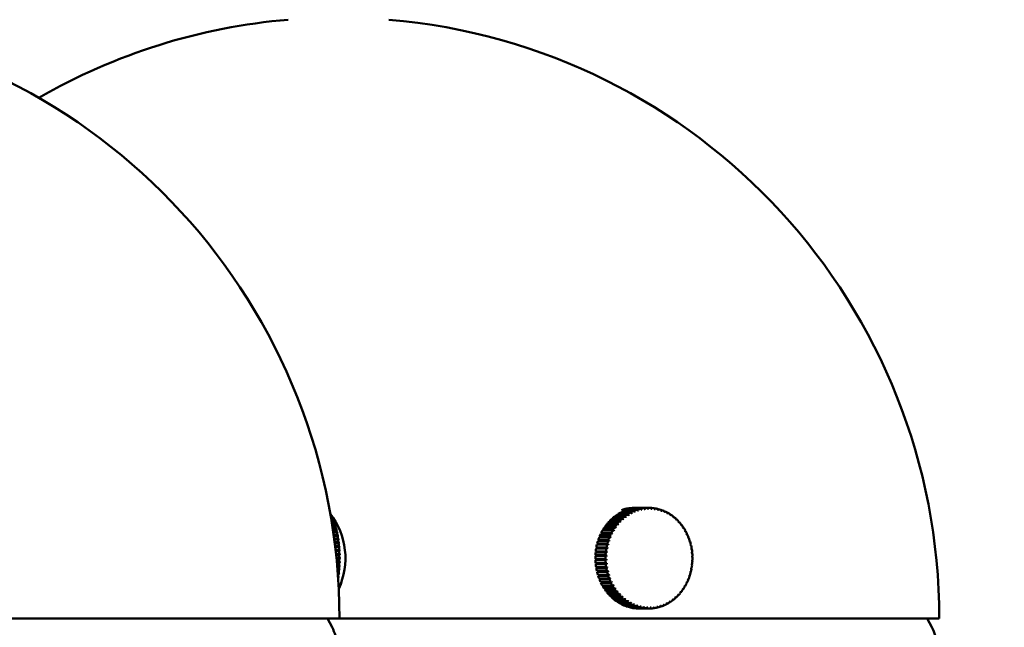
# Model space of a CAD drawing. Header units: millimetres. Extents: x 849 to 4035, y 828 to 3843.
# Tile 53 of 105: x 2502 to 2600, y 1695 to 1756. Entities that reach past the tile are written whole.
import ezdxf

# ---------------------------------------------------------------- set-up
doc = ezdxf.new("R2010")
doc.units = ezdxf.units.MM
doc.header["$LTSCALE"] = 15
doc.layers.add('Widoczne (ISO)', color=7, linetype='Continuous', lineweight=50)
doc.layers.add('Wymiar (ISO)', color=7, linetype='Continuous', lineweight=18)
doc.styles.add('Tekst notatki (ISO)', font='tahoma.ttf')
doc.dimstyles.new('Domyślne (ISO)', dxfattribs={"dimscale": 15, "dimtxt": 3, "dimasz": 3, "dimexe": 3.175, "dimexo": 0, "dimgap": 0.762, "dimtad": 1, "dimdec": 1, "dimlfac": 0.03937, "dimrnd": 1e-08, "dimzin": 0, "dimdsep": 46, "dimtxsty": 'Tekst notatki (ISO)', "dimblk": 'Filled-1', "dimcen": 0.09, "dimdle": 10, "dimse1": 1, "dimse2": 1, "dimclrd": 256, "dimclre": 256, "dimclrt": 256, "dimadec": 0, "dimazin": 0, "dimtfac": 0.666667, "dimtmove": 0, "dimatfit": 3, "dimfxl": 1, "dimtolj": 1, "dimlwd": 15, "dimlwe": 15, "dimarcsym": 0})

# ---------------------------------------------------------------- blocks, each defined once
blk = doc.blocks.new('Filled-1')
at = {"color": 0}
for p, q in [((0, 0), (-1, 0.25)), ((-1, 0.25), (-1, -0.25)), ((-1, 0), (0, 0)), ((-1, -0.25), (0, 0))]:
    blk.add_line(p, q, dxfattribs=at)
at = {"color": 0, "flags": 128}
blk.add_lwpolyline([(-1, -0.25), (0, 0), (-1, 0.25), (-1, -0.25)], dxfattribs=at)
at = {"color": 0}
blk.add_solid([(-1, -0.25), (0, 0), (-1, 0.25), (-1, -0.25)], dxfattribs=at)
blk = doc.blocks.new('*D6')
at = {"layer": 'Defpoints', "color": 0, "transparency": 16777216}
for p in [(2539.483, 1773.602), (2826.628, 1773.602), (2278.483, 1176.061)]:
    blk.add_point(p, dxfattribs=at)
at = {"layer": 'Wymiar (ISO)', "lineweight": 15, "transparency": 16777216}
blk.add_line((2826.628, 1221.061), (2826.628, 1728.602), dxfattribs=at)
at = {"layer": 'Wymiar (ISO)', "lineweight": 15, "transparency": 16777216, "xscale": 45, "yscale": 45, "zscale": 45}
for p, rotation in [((2826.628, 1773.602), 90), ((2826.628, 1176.061), 270)]:
    blk.add_blockref('Filled-1', p, dxfattribs=dict(at, rotation=rotation))
at = {"layer": 'Wymiar (ISO)', "lineweight": 18, "transparency": 16777216, "insert": (2692.206, 1366.306), "char_height": 45, "attachment_point": 1, "rotation": 90, "style": 'Tekst notatki (ISO)'}
blk.add_mtext('\\A1;23.5\\P598 mm', dxfattribs=at)
blk = doc.blocks.new('*D7')
at = {"layer": 'Defpoints', "color": 0, "transparency": 16777216}
for p in [(2505.319, 2308.968), (3058.483, 2308.968), (2278.483, 1176.061)]:
    blk.add_point(p, dxfattribs=at)
at = {"layer": 'Wymiar (ISO)', "lineweight": 15, "transparency": 16777216}
blk.add_line((3058.483, 1221.061), (3058.483, 2263.968), dxfattribs=at)
at = {"layer": 'Wymiar (ISO)', "lineweight": 15, "transparency": 16777216, "xscale": 45, "yscale": 45, "zscale": 45}
for p, rotation in [((3058.483, 2308.968), 90), ((3058.483, 1176.061), 270)]:
    blk.add_blockref('Filled-1', p, dxfattribs=dict(at, rotation=rotation))
at = {"layer": 'Wymiar (ISO)', "lineweight": 18, "transparency": 16777216, "insert": (2924.333, 1618.703), "char_height": 45, "attachment_point": 1, "rotation": 90, "style": 'Tekst notatki (ISO)'}
blk.add_mtext('\\A1;44.6\\P1133 mm', dxfattribs=at)

msp = doc.modelspace()

# ---------------------------------------------------------------- linework, layer by layer
at = {"layer": 'Widoczne (ISO)'}
for p, q in [((2532.669, 1706.468), (2532.668, 1706.462)), ((2532.681, 1706.353), (2532.727, 1706.353)), ((2532.756, 1706.301), (2532.69, 1706.301)), ((2532.785, 1706.283), (2532.782, 1706.27)), ((2561.946, 1706.214), (2560.946, 1706.214)), ((2561.019, 1706.269), (2562.019, 1706.269)), ((2561.05, 1706.214), (2561.019, 1706.269)), ((2562.236, 1706.42), (2561.236, 1706.42)), ((2561.312, 1706.468), (2562.312, 1706.468)), ((2561.335, 1706.42), (2561.312, 1706.468)), ((2562.539, 1706.599), (2561.539, 1706.599)), ((2561.618, 1706.64), (2562.618, 1706.64)), ((2561.634, 1706.599), (2561.618, 1706.64)), ((2562.853, 1706.749), (2561.853, 1706.749)), ((2561.934, 1706.783), (2562.934, 1706.783)), ((2561.945, 1706.749), (2561.934, 1706.783)), ((2561.979, 1706.186), (2562.077, 1706.186)), ((2563.176, 1706.871), (2562.176, 1706.871)), ((2562.259, 1706.898), (2563.259, 1706.898)), ((2562.266, 1706.871), (2562.259, 1706.898)), ((2562.276, 1706.381), (2562.36, 1706.381)), ((2563.506, 1706.964), (2562.506, 1706.964)), ((2562.584, 1706.549), (2562.654, 1706.549)), ((2562.591, 1706.982), (2563.591, 1706.982)), ((2562.594, 1706.964), (2562.591, 1706.982)), ((2563.842, 1707.026), (2562.842, 1707.026)), ((2562.847, 1707.061), (2562.858, 1707.061)), ((2562.901, 1706.689), (2562.956, 1706.689)), ((2562.928, 1707.037), (2563.928, 1707.037)), ((2562.929, 1707.026), (2562.928, 1707.037)), ((2564.181, 1707.057), (2563.181, 1707.057)), ((2563.226, 1706.801), (2563.262, 1706.801)), ((2563.267, 1707.06), (2564.267, 1707.06)), ((2563.268, 1707.057), (2563.267, 1707.06)), ((2564.358, 1707.061), (2563.358, 1707.061)), ((2563.557, 1706.884), (2563.564, 1706.884)), ((2564.523, 1707.053), (2564.607, 1707.053)), ((2564.865, 1707.015), (2564.946, 1707.015)), ((2565.202, 1706.946), (2565.281, 1706.946)), ((2565.533, 1706.848), (2565.61, 1706.848)), ((2565.856, 1706.719), (2565.931, 1706.719)), ((2566.169, 1706.563), (2566.243, 1706.563)), ((2566.47, 1706.378), (2566.543, 1706.378)), ((2532.718, 1706.139), (2532.84, 1706.139)), ((2532.867, 1706.08), (2532.728, 1706.08)), ((2532.759, 1705.899), (2532.946, 1705.899)), ((2532.972, 1705.835), (2532.769, 1705.835)), ((2532.802, 1705.636), (2533.046, 1705.636)), ((2533.07, 1705.566), (2532.813, 1705.566)), ((2532.847, 1705.351), (2533.138, 1705.351)), ((2532.858, 1705.286), (2533.184, 1705.286)), ((2533.16, 1705.275), (2532.859, 1705.275)), ((2532.886, 1706.058), (2532.892, 1706.058)), ((2532.896, 1706.072), (2532.892, 1706.058)), ((2532.892, 1706.058), (2532.9, 1706.042)), ((2532.982, 1705.823), (2532.996, 1705.823)), ((2533, 1705.837), (2532.996, 1705.823)), ((2532.996, 1705.823), (2533.009, 1705.792)), ((2533.07, 1705.566), (2533.094, 1705.566)), ((2533.098, 1705.578), (2533.094, 1705.566)), ((2533.094, 1705.566), (2533.109, 1705.523)), ((2533.189, 1705.297), (2533.184, 1705.286)), ((2533.184, 1705.286), (2533.2, 1705.234)), ((2560.007, 1705.229), (2561.007, 1705.229)), ((2560.075, 1705.166), (2560.007, 1705.229)), ((2561.173, 1705.449), (2560.173, 1705.449)), ((2560.233, 1705.522), (2561.233, 1705.522)), ((2560.296, 1705.454), (2560.233, 1705.522)), ((2560.292, 1705.449), (2560.296, 1705.454)), ((2560.296, 1705.454), (2561.313, 1705.454)), ((2561.413, 1705.728), (2560.413, 1705.728)), ((2560.478, 1705.795), (2561.478, 1705.795)), ((2560.53, 1705.728), (2560.478, 1705.795)), ((2561.672, 1705.983), (2560.672, 1705.983)), ((2560.74, 1706.044), (2561.74, 1706.044)), ((2560.781, 1705.983), (2560.74, 1706.044)), ((2561.423, 1705.721), (2561.551, 1705.721)), ((2561.694, 1705.965), (2561.806, 1705.965)), ((2566.757, 1706.167), (2566.829, 1706.167)), ((2567.027, 1705.93), (2567.101, 1705.93)), ((2567.29, 1705.67), (2567.355, 1705.67)), ((2567.534, 1705.387), (2567.591, 1705.387)), ((2532.895, 1705.045), (2533.222, 1705.045)), ((2532.904, 1704.987), (2533.267, 1704.987)), ((2533.242, 1704.964), (2532.907, 1704.964)), ((2532.943, 1704.721), (2533.298, 1704.721)), ((2532.951, 1704.669), (2533.341, 1704.669)), ((2533.316, 1704.636), (2532.956, 1704.636)), ((2532.992, 1704.381), (2533.365, 1704.381)), ((2532.998, 1704.336), (2533.407, 1704.336)), ((2533.381, 1704.292), (2533.004, 1704.292)), ((2533.272, 1704.997), (2533.267, 1704.987)), ((2533.267, 1704.987), (2533.282, 1704.926)), ((2533.347, 1704.678), (2533.341, 1704.669)), ((2533.341, 1704.669), (2533.356, 1704.601)), ((2533.412, 1704.344), (2533.407, 1704.336)), ((2533.407, 1704.336), (2533.42, 1704.261)), ((2559.459, 1704.238), (2560.459, 1704.238)), ((2559.538, 1704.195), (2559.459, 1704.238)), ((2560.576, 1704.497), (2559.576, 1704.497)), ((2559.619, 1704.584), (2560.619, 1704.584)), ((2559.694, 1704.535), (2559.619, 1704.584)), ((2559.676, 1704.497), (2559.694, 1704.535)), ((2559.694, 1704.535), (2560.715, 1704.535)), ((2560.754, 1704.833), (2559.754, 1704.833)), ((2559.802, 1704.915), (2560.802, 1704.915)), ((2559.874, 1704.859), (2559.802, 1704.915)), ((2559.858, 1704.833), (2559.874, 1704.859)), ((2559.874, 1704.859), (2560.894, 1704.859)), ((2560.953, 1705.151), (2559.953, 1705.151)), ((2560.064, 1705.151), (2560.075, 1705.166)), ((2560.075, 1705.166), (2561.093, 1705.166)), ((2567.756, 1705.084), (2567.807, 1705.084)), ((2567.955, 1704.762), (2568.002, 1704.762)), ((2568.132, 1704.424), (2568.174, 1704.424)), ((2533.041, 1704.026), (2533.423, 1704.026)), ((2533.046, 1703.988), (2533.463, 1703.988)), ((2533.436, 1703.934), (2533.053, 1703.934)), ((2533.089, 1703.659), (2533.47, 1703.659)), ((2533.093, 1703.629), (2533.51, 1703.629)), ((2533.481, 1703.564), (2533.101, 1703.564)), ((2533.136, 1703.283), (2533.508, 1703.283)), ((2533.139, 1703.259), (2533.548, 1703.259)), ((2533.469, 1703.995), (2533.463, 1703.988)), ((2533.463, 1703.988), (2533.475, 1703.907)), ((2533.516, 1703.634), (2533.51, 1703.629)), ((2533.51, 1703.629), (2533.52, 1703.543)), ((2533.553, 1703.264), (2533.548, 1703.259)), ((2533.548, 1703.259), (2533.555, 1703.169)), ((2560.188, 1703.411), (2559.188, 1703.411)), ((2559.213, 1703.507), (2560.213, 1703.507)), ((2559.295, 1703.479), (2559.213, 1703.507)), ((2559.278, 1703.411), (2559.295, 1703.479)), ((2560.293, 1703.784), (2559.293, 1703.784)), ((2559.295, 1703.479), (2560.318, 1703.479)), ((2559.324, 1703.878), (2560.324, 1703.878)), ((2559.404, 1703.843), (2559.324, 1703.878)), ((2559.385, 1703.784), (2559.404, 1703.843)), ((2559.404, 1703.843), (2560.427, 1703.843)), ((2560.422, 1704.147), (2559.422, 1704.147)), ((2559.518, 1704.147), (2559.538, 1704.195)), ((2559.538, 1704.195), (2560.559, 1704.195)), ((2568.284, 1704.07), (2568.323, 1704.07)), ((2568.41, 1703.705), (2568.447, 1703.705)), ((2568.511, 1703.33), (2568.546, 1703.33)), ((2533.516, 1703.186), (2533.148, 1703.186)), ((2533.182, 1702.899), (2533.536, 1702.899)), ((2533.183, 1702.883), (2533.575, 1702.883)), ((2533.541, 1702.8), (2533.193, 1702.8)), ((2533.225, 1702.509), (2533.553, 1702.509)), ((2533.226, 1702.501), (2533.592, 1702.501)), ((2533.556, 1702.41), (2533.236, 1702.41)), ((2533.581, 1702.886), (2533.575, 1702.883)), ((2533.575, 1702.883), (2533.58, 1702.789)), ((2533.598, 1702.503), (2533.592, 1702.501)), ((2533.592, 1702.501), (2533.594, 1702.404)), ((2559.035, 1702.35), (2560.035, 1702.35)), ((2559.121, 1702.345), (2559.035, 1702.35)), ((2560.057, 1702.641), (2559.057, 1702.641)), ((2559.068, 1702.74), (2560.068, 1702.74)), ((2559.153, 1702.728), (2559.068, 1702.74)), ((2560.109, 1703.029), (2559.109, 1703.029)), ((2559.117, 1702.25), (2559.121, 1702.345)), ((2559.121, 1702.345), (2560.144, 1702.345)), ((2559.127, 1703.127), (2560.127, 1703.127)), ((2559.212, 1703.107), (2559.127, 1703.127)), ((2559.144, 1702.641), (2559.153, 1702.728)), ((2559.153, 1702.728), (2560.177, 1702.728)), ((2559.198, 1703.029), (2559.212, 1703.107)), ((2559.212, 1703.107), (2560.235, 1703.107)), ((2568.586, 1702.946), (2568.619, 1702.946)), ((2568.633, 1702.557), (2568.666, 1702.557)), ((2533.266, 1702.117), (2533.56, 1702.117)), ((2533.266, 1702.117), (2533.598, 1702.117)), ((2533.56, 1702.017), (2533.276, 1702.017)), ((2533.305, 1701.725), (2533.556, 1701.725)), ((2533.592, 1701.633), (2533.314, 1701.633)), ((2533.554, 1701.625), (2533.314, 1701.625)), ((2533.341, 1701.334), (2533.542, 1701.334)), ((2533.58, 1701.345), (2533.575, 1701.251)), ((2533.595, 1701.73), (2533.592, 1701.633)), ((2533.598, 1701.631), (2533.592, 1701.633)), ((2533.604, 1702.117), (2533.598, 1702.117)), ((2533.598, 1702.117), (2533.598, 1702.017)), ((2559.029, 1701.957), (2560.029, 1701.957)), ((2560.031, 1702.25), (2559.031, 1702.25)), ((2559.031, 1701.857), (2559.118, 1701.86)), ((2560.031, 1701.857), (2559.031, 1701.857)), ((2559.049, 1701.565), (2560.049, 1701.565)), ((2559.058, 1701.466), (2559.144, 1701.477)), ((2560.058, 1701.466), (2559.058, 1701.466)), ((2559.118, 1701.86), (2559.115, 1701.957)), ((2560.141, 1701.86), (2559.118, 1701.86)), ((2559.144, 1701.477), (2559.136, 1701.565)), ((2560.167, 1701.477), (2559.144, 1701.477)), ((2568.659, 1701.481), (2568.625, 1701.481)), ((2568.685, 1701.873), (2568.652, 1701.873)), ((2568.654, 1702.165), (2568.687, 1702.165)), ((2533.575, 1701.251), (2533.348, 1701.251)), ((2533.537, 1701.236), (2533.35, 1701.236)), ((2533.374, 1700.949), (2533.517, 1700.949)), ((2533.549, 1700.874), (2533.38, 1700.874)), ((2533.509, 1700.851), (2533.382, 1700.851)), ((2533.404, 1700.569), (2533.482, 1700.569)), ((2533.512, 1700.505), (2533.409, 1700.505)), ((2533.472, 1700.474), (2533.411, 1700.474)), ((2533.521, 1700.591), (2533.512, 1700.505)), ((2533.517, 1700.5), (2533.512, 1700.505)), ((2533.556, 1700.965), (2533.549, 1700.874)), ((2533.554, 1700.87), (2533.549, 1700.874)), ((2533.581, 1701.248), (2533.575, 1701.251)), ((2559.096, 1701.176), (2560.096, 1701.176)), ((2559.112, 1701.078), (2559.197, 1701.097)), ((2560.112, 1701.078), (2559.112, 1701.078)), ((2559.169, 1700.793), (2560.169, 1700.793)), ((2559.197, 1701.097), (2559.184, 1701.176)), ((2559.192, 1700.696), (2559.275, 1700.723)), ((2560.192, 1700.696), (2559.192, 1700.696)), ((2560.22, 1701.097), (2559.197, 1701.097)), ((2559.275, 1700.723), (2559.259, 1700.793)), ((2559.268, 1700.417), (2560.268, 1700.417)), ((2560.298, 1700.723), (2559.275, 1700.723)), ((2559.298, 1700.323), (2559.379, 1700.357)), ((2560.298, 1700.323), (2559.298, 1700.323)), ((2559.379, 1700.357), (2559.36, 1700.417)), ((2560.401, 1700.357), (2559.379, 1700.357)), ((2568.423, 1700.338), (2568.385, 1700.338)), ((2568.527, 1700.712), (2568.492, 1700.712)), ((2568.606, 1701.093), (2568.572, 1701.093)), ((2533.431, 1700.2), (2533.437, 1700.2)), ((2533.465, 1700.145), (2533.434, 1700.145)), ((2533.476, 1700.226), (2533.465, 1700.145)), ((2533.471, 1700.139), (2533.465, 1700.145)), ((2559.393, 1700.052), (2560.393, 1700.052)), ((2559.428, 1699.961), (2559.507, 1700.002)), ((2560.428, 1699.961), (2559.428, 1699.961)), ((2559.507, 1700.002), (2559.487, 1700.052)), ((2560.529, 1700.002), (2559.507, 1700.002)), ((2559.541, 1699.699), (2560.541, 1699.699)), ((2559.583, 1699.611), (2559.659, 1699.659)), ((2560.583, 1699.611), (2559.583, 1699.611)), ((2559.659, 1699.659), (2559.64, 1699.699)), ((2560.68, 1699.659), (2559.659, 1699.659)), ((2559.714, 1699.36), (2560.714, 1699.36)), ((2559.761, 1699.277), (2559.833, 1699.332)), ((2559.833, 1699.332), (2559.817, 1699.36)), ((2560.854, 1699.332), (2559.833, 1699.332)), ((2568.139, 1699.625), (2568.096, 1699.625)), ((2568.293, 1699.975), (2568.253, 1699.975)), ((2560.761, 1699.277), (2559.761, 1699.277)), ((2559.908, 1699.039), (2560.908, 1699.039)), ((2559.961, 1698.96), (2560.03, 1699.021)), ((2560.961, 1698.96), (2559.961, 1698.96)), ((2560.03, 1699.021), (2560.018, 1699.039)), ((2561.049, 1699.021), (2560.03, 1699.021)), ((2560.124, 1698.735), (2561.124, 1698.735)), ((2560.183, 1698.661), (2560.247, 1698.729)), ((2561.183, 1698.661), (2560.183, 1698.661)), ((2560.247, 1698.729), (2560.241, 1698.735)), ((2561.264, 1698.729), (2560.247, 1698.729)), ((2560.36, 1698.453), (2561.36, 1698.453)), ((2560.423, 1698.384), (2560.479, 1698.453)), ((2561.423, 1698.384), (2560.423, 1698.384)), ((2561.499, 1698.457), (2561.366, 1698.457)), ((2567.302, 1698.395), (2567.235, 1698.395)), ((2567.542, 1698.673), (2567.483, 1698.673)), ((2567.762, 1698.972), (2567.71, 1698.972)), ((2567.962, 1699.29), (2567.915, 1699.29)), ((2560.615, 1698.192), (2561.615, 1698.192)), ((2560.682, 1698.13), (2560.726, 1698.192)), ((2561.682, 1698.13), (2560.682, 1698.13)), ((2560.886, 1697.956), (2561.886, 1697.956)), ((2560.958, 1697.9), (2560.991, 1697.956)), ((2561.958, 1697.9), (2560.958, 1697.9)), ((2561.173, 1697.745), (2562.173, 1697.745)), ((2561.248, 1697.695), (2561.272, 1697.745)), ((2562.248, 1697.695), (2561.248, 1697.695)), ((2561.473, 1697.56), (2562.473, 1697.56)), ((2561.551, 1697.517), (2561.568, 1697.56)), ((2562.551, 1697.517), (2561.551, 1697.517)), ((2561.75, 1698.208), (2561.635, 1698.208)), ((2561.784, 1697.403), (2562.784, 1697.403)), ((2561.865, 1697.368), (2561.877, 1697.403)), ((2562.865, 1697.368), (2561.865, 1697.368)), ((2562.017, 1697.982), (2561.917, 1697.982)), ((2562.298, 1697.782), (2562.211, 1697.782)), ((2562.59, 1697.607), (2562.517, 1697.607)), ((2562.891, 1697.461), (2562.832, 1697.461)), ((2565.863, 1697.373), (2565.788, 1697.373)), ((2566.177, 1697.524), (2566.103, 1697.524)), ((2566.479, 1697.703), (2566.407, 1697.703)), ((2566.769, 1697.908), (2566.696, 1697.908)), ((2567.044, 1698.139), (2566.971, 1698.139)), ((2562.106, 1697.275), (2563.106, 1697.275)), ((2562.189, 1697.247), (2562.196, 1697.275)), ((2563.189, 1697.247), (2562.189, 1697.247)), ((2562.435, 1697.176), (2563.435, 1697.176)), ((2562.52, 1697.156), (2562.523, 1697.176)), ((2563.52, 1697.156), (2562.52, 1697.156)), ((2562.77, 1697.108), (2563.77, 1697.108)), ((2562.856, 1697.095), (2562.857, 1697.108)), ((2563.856, 1697.095), (2562.856, 1697.095)), ((2563.108, 1697.07), (2564.108, 1697.07)), ((2563.196, 1697.343), (2563.156, 1697.343)), ((2563.195, 1697.065), (2563.195, 1697.07)), ((2564.195, 1697.065), (2563.195, 1697.065)), ((2564.358, 1697.061), (2563.358, 1697.061)), ((2563.5, 1697.253), (2563.486, 1697.253)), ((2564.535, 1697.065), (2564.449, 1697.065)), ((2564.873, 1697.097), (2564.792, 1697.097)), ((2565.209, 1697.159), (2565.13, 1697.159)), ((2565.54, 1697.251), (2565.463, 1697.251)), ((2414.074, 1696.061), (2533.574, 1696.061)), ((2532.382, 1696.061), (2532.835, 1695.191)), ((2533.574, 1696.061), (2593.233, 1696.061)), ((2592.04, 1696.061), (2592.493, 1695.191))]:
    msp.add_line(p, q, dxfattribs=at)
for centre, radius, start, end in [((2473.824, 1696.061), 59.75, 0, 85.19976), ((2533.483, 1696.061), 59.75, 94.80024, 119.94945), ((2533.483, 1696.061), 59.75, 0, 85.19976), ((2526.917, 1702.061), 7.25, 335.24541, 37.64987), ((2528.399, 1692.882), 5, 7.12412, 27.49431), ((2588.058, 1692.882), 5, 7.12412, 27.49431)]:
    msp.add_arc(centre, radius, start, end, dxfattribs=at)
for centre, major_axis, ratio, start_param, end_param in [((2526.901, 1702.084), (6.014, 4.049), 0.837784, 0.068514, 0.071291), ((2526.932, 1702.039), (6.014, 4.049), 0.837784, 0.068514, 0.078789), ((2531.85, 1702.061), (0, 5), 0.34202, 5.744607, 5.788563), ((2531.922, 1702.061), (0, -4.918), 0.34202, 2.661387, 2.681722), ((2526.902, 1702.087), (6.327, 3.541), 0.801809, 0.136093, 0.15163), ((2526.931, 1702.035), (6.327, 3.541), 0.801809, 0.136093, 0.15163), ((2531.85, 1702.061), (0, 5), 0.34202, 5.666068, 5.724607), ((2531.922, 1702.061), (0, -4.918), 0.34202, 2.582847, 2.603182), ((2563.358, 1702.061), (0, 5), 0.866025, 0.590618, 0.649157), ((2563.358, 1702.061), (0, 5), 0.866025, 0.512078, 0.570617), ((2563.358, 1702.061), (0, 5), 0.866025, 0.433538, 0.492077), ((2563.358, 1702.061), (0, 5), 0.866025, 0.354998, 0.413538), ((2562.858, 1702.061), (0, 5), 0.866025, 6.225418, 6.572872), ((2564.358, 1702.061), (0, 5), 0.866025, 0.590618, 0.649157), ((2563.358, 1702.061), (0, 5), 0.866025, 0.276458, 0.334998), ((2561.697, 1702.034), (-4.378, 5.779), 0.418062, 5.151133, 5.16667), ((2564.358, 1702.061), (0, 5), 0.866025, 0.512078, 0.570617), ((2561.769, 1702.089), (4.378, -5.779), 0.418062, 2.00954, 2.025078), ((2564.396, 1702.061), (0, -4.918), 0.866025, 3.712043, 3.732377), ((2561.695, 1702.037), (-3.882, 6.123), 0.438292, 5.186827, 5.202364), ((2563.358, 1702.061), (0, 5), 0.866025, 0.197919, 0.256458), ((2564.396, 1702.061), (0, -4.918), 0.866025, 3.633503, 3.653838), ((2564.358, 1702.061), (0, 5), 0.866025, 0.433538, 0.492077), ((2561.771, 1702.085), (3.882, -6.123), 0.438292, 2.045234, 2.060772), ((2561.693, 1702.041), (-3.348, 6.431), 0.45582, 5.224864, 5.240401), ((2563.358, 1702.061), (0, 5), 0.866025, 0.119379, 0.177918), ((2564.396, 1702.061), (0, -4.918), 0.866025, 3.554963, 3.575298), ((2564.358, 1702.061), (0, 5), 0.866025, 0.354998, 0.413538), ((2561.772, 1702.082), (3.348, -6.431), 0.45582, 2.083271, 2.098809), ((2561.692, 1702.044), (-2.779, 6.696), 0.470538, 5.265009, 5.280546), ((2564.396, 1702.061), (0, 4.918), 0.866025, 0.334831, 0.355165), ((2563.358, 1702.061), (0, 5), 0.866025, 0.040839, 0.099378), ((2564.358, 1702.061), (0, 5), 0.866025, 0.276458, 0.334998), ((2561.773, 1702.078), (2.779, -6.696), 0.470538, 2.123416, 2.138953), ((2561.691, 1702.048), (-2.179, 6.915), 0.482355, 5.306969, 5.322506), ((2564.396, 1702.061), (0, 4.918), 0.866025, 0.256291, 0.276625), ((2564.358, 1702.061), (0, 5), 0.866025, 0.197919, 0.256458), ((2561.774, 1702.074), (2.179, -6.915), 0.482355, 2.165376, 2.180914), ((2563.358, 1702.061), (0, 5), 0.866025, 0, 0.020839), ((2561.69, 1702.052), (-1.555, 7.081), 0.491198, 5.350398, 5.365935), ((2564.396, 1702.061), (0, 4.918), 0.866025, 0.177751, 0.198086), ((2564.358, 1702.061), (0, 5), 0.866025, 0.119379, 0.177918), ((2561.775, 1702.071), (1.555, -7.081), 0.491198, 2.208805, 2.224342), ((2561.69, 1702.056), (-0.912, 7.192), 0.497012, 5.394899, 5.410436), ((2564.396, 1702.061), (0, 4.918), 0.866025, 0.099211, 0.119546), ((2564.358, 1702.061), (0, 5), 0.866025, 0.040839, 0.099378), ((2561.776, 1702.067), (0.912, -7.192), 0.497012, 2.253306, 2.268843), ((2561.689, 1702.06), (-0.258, 7.245), 0.499762, 5.440039, 5.455577), ((2564.396, 1702.061), (0, 4.918), 0.866025, 0.020671, 0.041006), ((2564.358, 1702.061), (0, 5), 0.866025, 6.245484, 6.304024), ((2561.776, 1702.063), (0.258, -7.245), 0.499762, 2.298447, 2.313984), ((2561.689, 1702.064), (0.399, 7.239), 0.499431, 5.485362, 5.5009), ((2564.396, 1702.061), (0, 4.918), 0.866025, 6.225317, 6.245651), ((2561.776, 1702.059), (-0.399, -7.239), 0.499431, 2.34377, 2.359307), ((2564.358, 1702.061), (0, 5), 0.866025, 6.166945, 6.225484), ((2561.69, 1702.068), (1.051, 7.173), 0.496021, 5.530404, 5.545941), ((2564.396, 1702.061), (0, 4.918), 0.866025, 6.146777, 6.167112), ((2561.776, 1702.055), (-1.051, -7.173), 0.496021, 2.388811, 2.404348), ((2564.358, 1702.061), (0, 5), 0.866025, 6.088405, 6.146944), ((2561.69, 1702.071), (1.691, 7.05), 0.489553, 5.57471, 5.590247), ((2564.396, 1702.061), (0, 4.918), 0.866025, 6.068237, 6.088572), ((2561.775, 1702.051), (-1.691, -7.05), 0.489553, 2.433117, 2.448655), ((2564.358, 1702.061), (0, 5), 0.866025, 6.009865, 6.068404), ((2561.691, 1702.075), (2.31, 6.872), 0.480066, 5.617855, 5.633392), ((2564.396, 1702.061), (0, 4.918), 0.866025, 5.989698, 6.010032), ((2561.774, 1702.047), (-2.31, -6.872), 0.480066, 2.476263, 2.4918), ((2564.358, 1702.061), (0, 5), 0.866025, 5.931325, 5.989865), ((2561.692, 1702.079), (2.904, 6.643), 0.46762, 5.659453, 5.67499), ((2564.396, 1702.061), (0, 4.918), 0.866025, 5.911158, 5.931492), ((2561.773, 1702.044), (-2.904, -6.643), 0.46762, 2.51786, 2.533398), ((2564.358, 1702.061), (0, 5), 0.866025, 5.852785, 5.911325), ((2561.694, 1702.083), (3.465, 6.368), 0.452291, 5.699168, 5.714705), ((2564.396, 1702.061), (0, 4.918), 0.866025, 5.832618, 5.852952), ((2561.772, 1702.04), (-3.465, -6.368), 0.452291, 2.557575, 2.573113), ((2564.358, 1702.061), (0, -5), 0.866025, 2.632653, 2.691192), ((2561.695, 1702.086), (3.991, 6.052), 0.434173, 5.73672, 5.752257), ((2564.396, 1702.061), (0, 4.918), 0.866025, 5.754078, 5.774413), ((2561.77, 1702.036), (-3.991, -6.052), 0.434173, 2.595127, 2.610665), ((2564.358, 1702.061), (0, -5), 0.866025, 2.554113, 2.612652), ((2561.697, 1702.089), (4.479, 5.701), 0.413378, 5.771886, 5.787423), ((2526.903, 1702.091), (6.556, 3.094), 0.76089, 0.190275, 0.205813), ((2526.931, 1702.032), (6.556, 3.094), 0.76089, 0.190275, 0.205813), ((2531.85, 1702.061), (0, 5), 0.34202, 5.587528, 5.646067), ((2531.922, 1702.061), (0, -4.918), 0.34202, 2.504308, 2.524642), ((2526.904, 1702.094), (6.728, 2.701), 0.71528, 0.234034, 0.249572), ((2526.93, 1702.029), (6.728, 2.701), 0.71528, 0.234034, 0.249572), ((2531.85, 1702.061), (0, 5), 0.34202, 5.508988, 5.567527), ((2531.922, 1702.061), (0, -4.918), 0.34202, 2.425768, 2.446102), ((2526.905, 1702.097), (6.858, 2.351), 0.66526, 0.269598, 0.285135), ((2526.929, 1702.026), (6.858, 2.351), 0.66526, 0.269598, 0.285135), ((2531.85, 1702.061), (0, 5), 0.34202, 5.430448, 5.488988), ((2531.922, 1702.061), (0, -4.918), 0.34202, 2.347228, 2.367562), ((2526.906, 1702.099), (6.958, 2.037), 0.611139, 0.298626, 0.314164), ((2526.928, 1702.023), (6.958, 2.037), 0.611139, 0.298626, 0.314164), ((2531.85, 1702.061), (0, 5), 0.34202, 5.351908, 5.410448), ((2531.922, 1702.061), (0, -4.918), 0.34202, 2.268688, 2.289023), ((2563.358, 1702.061), (0, 5), 0.866025, 0.826237, 0.884777), ((2563.358, 1702.061), (0, 5), 0.866025, 0.747697, 0.806237), ((2563.358, 1702.061), (0, 5), 0.866025, 0.669157, 0.727697), ((2564.358, 1702.061), (0, 5), 0.866025, 0.826237, 0.884777), ((2561.76, 1702.1), (5.954, -4.136), 0.312847, 1.893083, 1.90862), ((2561.703, 1702.025), (-5.622, 4.577), 0.342484, 5.059666, 5.075203), ((2564.358, 1702.061), (0, 5), 0.866025, 0.747697, 0.806237), ((2561.762, 1702.098), (5.622, -4.577), 0.342484, 1.918073, 1.93361), ((2564.396, 1702.061), (0, -4.918), 0.866025, 3.947662, 3.967997), ((2561.701, 1702.028), (-5.249, 5.001), 0.37001, 5.087445, 5.102982), ((2564.358, 1702.061), (0, 5), 0.866025, 0.669157, 0.727697), ((2561.765, 1702.095), (5.249, -5.001), 0.37001, 1.945852, 1.961389), ((2564.396, 1702.061), (0, -4.918), 0.866025, 3.869122, 3.889457), ((2561.698, 1702.031), (-4.834, 5.403), 0.395254, 5.117962, 5.1335), ((2561.767, 1702.092), (4.834, -5.403), 0.395254, 1.97637, 1.991907), ((2564.396, 1702.061), (0, -4.918), 0.866025, 3.790583, 3.810917), ((2564.396, 1702.061), (0, 4.918), 0.866025, 5.675538, 5.695873), ((2561.769, 1702.033), (-4.479, -5.701), 0.413378, 2.630293, 2.64583), ((2564.358, 1702.061), (0, -5), 0.866025, 2.475573, 2.534113), ((2561.699, 1702.093), (4.926, 5.319), 0.390035, 5.804496, 5.820033), ((2564.396, 1702.061), (0, 4.918), 0.866025, 5.596998, 5.617333), ((2561.766, 1702.03), (-4.926, -5.319), 0.390035, 2.662903, 2.678441), ((2564.358, 1702.061), (0, -5), 0.866025, 2.397033, 2.455573), ((2561.701, 1702.095), (5.332, 4.912), 0.364287, 5.834431, 5.849969), ((2564.396, 1702.061), (0, 4.918), 0.866025, 5.518459, 5.538793), ((2561.764, 1702.027), (-5.332, -4.912), 0.364287, 2.692839, 2.708376), ((2564.358, 1702.061), (0, -5), 0.866025, 2.318494, 2.377033), ((2561.704, 1702.098), (5.697, 4.484), 0.336293, 5.861615, 5.877152), ((2564.396, 1702.061), (0, 4.918), 0.866025, 5.439919, 5.460253), ((2561.762, 1702.024), (-5.697, -4.484), 0.336293, 2.720022, 2.735559), ((2564.358, 1702.061), (0, -5), 0.866025, 2.239954, 2.298493), ((2526.907, 1702.102), (7.035, 1.753), 0.55325, 0.32236, 0.337897), ((2526.927, 1702.021), (7.035, 1.753), 0.55325, 0.32236, 0.337897), ((2531.85, 1702.061), (0, 5), 0.34202, 5.273369, 5.331908), ((2531.922, 1702.061), (0, -4.918), 0.34202, 2.190148, 2.210483), ((2526.908, 1702.104), (7.095, 1.491), 0.49195, 0.341727, 0.357265), ((2526.926, 1702.019), (7.095, 1.491), 0.49195, 0.341727, 0.357265), ((2531.85, 1702.061), (0, 5), 0.34202, 5.194829, 5.253368), ((2531.922, 1702.061), (0, -4.918), 0.34202, 2.111608, 2.131943), ((2526.909, 1702.106), (7.142, 1.248), 0.427616, 0.357429, 0.372967), ((2526.924, 1702.017), (7.142, 1.248), 0.427616, 0.357429, 0.372967), ((2531.85, 1702.061), (0, 5), 0.34202, 5.116289, 5.174828), ((2531.922, 1702.061), (0, -4.918), 0.34202, 2.033069, 2.053403), ((2563.358, 1702.061), (0, 5), 0.866025, 1.061856, 1.120396), ((2563.358, 1702.061), (0, 5), 0.866025, 0.983317, 1.041856), ((2563.358, 1702.061), (0, 5), 0.866025, 0.904777, 0.963316), ((2564.358, 1702.061), (0, 5), 0.866025, 1.061856, 1.120396), ((2561.751, 1702.106), (6.712, -2.74), 0.213151, 1.83495, 1.850487), ((2561.711, 1702.018), (-6.498, 3.214), 0.24798, 4.993121, 5.008658), ((2564.358, 1702.061), (0, 5), 0.866025, 0.983317, 1.041856), ((2561.754, 1702.105), (6.498, -3.214), 0.24798, 1.851528, 1.867066), ((2564.396, 1702.061), (0, -4.918), 0.866025, 4.183282, 4.203616), ((2561.708, 1702.02), (-6.246, 3.681), 0.28128, 5.012494, 5.028031), ((2564.358, 1702.061), (0, 5), 0.866025, 0.904777, 0.963316), ((2561.757, 1702.103), (6.246, -3.681), 0.28128, 1.870901, 1.886438), ((2564.396, 1702.061), (0, -4.918), 0.866025, 4.104742, 4.125076), ((2561.706, 1702.022), (-5.954, 4.136), 0.312847, 5.034675, 5.050212), ((2564.396, 1702.061), (0, -4.918), 0.866025, 4.026202, 4.046537), ((2561.706, 1702.101), (6.02, 4.039), 0.306225, 5.886003, 5.90154), ((2564.396, 1702.061), (0, 4.918), 0.866025, 5.361379, 5.381713), ((2561.759, 1702.022), (6.02, 4.039), 0.306225, 5.886003, 5.90154), ((2564.358, 1702.061), (0, -5), 0.866025, 2.161414, 2.219953), ((2561.709, 1702.103), (6.303, 3.581), 0.27427, 5.907581, 5.923118), ((2564.396, 1702.061), (0, 4.918), 0.866025, 5.282839, 5.303174), ((2561.756, 1702.019), (6.303, 3.581), 0.27427, 5.907581, 5.923118), ((2564.358, 1702.061), (0, -5), 0.866025, 2.082874, 2.141414), ((2561.712, 1702.105), (6.547, 3.113), 0.240624, 5.926352, 5.94189), ((2564.396, 1702.061), (0, 4.918), 0.866025, 5.204299, 5.224634), ((2561.754, 1702.017), (6.547, 3.113), 0.240624, 5.926352, 5.94189), ((2564.358, 1702.061), (0, -5), 0.866025, 2.004334, 2.062874), ((2526.91, 1702.107), (7.178, 1.02), 0.360647, 0.369993, 0.38553), ((2526.923, 1702.015), (7.178, 1.02), 0.360647, 0.369993, 0.38553), ((2531.85, 1702.061), (0, 5), 0.34202, 5.037749, 5.096289), ((2531.922, 1702.061), (0, -4.918), 0.34202, 1.954529, 1.974863), ((2526.911, 1702.109), (7.205, 0.804), 0.291454, 0.379815, 0.395352), ((2526.922, 1702.014), (7.205, 0.804), 0.291454, 0.379815, 0.395352), ((2531.85, 1702.061), (0, 5), 0.34202, 4.959209, 5.017749), ((2526.913, 1702.11), (7.225, 0.596), 0.220464, 0.387188, 0.402725), ((2531.922, 1702.061), (0, -4.918), 0.34202, 1.875989, 1.896324), ((2531.922, 1702.061), (0, -4.918), 0.34202, 1.797449, 1.817784), ((2563.358, 1702.061), (0, 5), 0.866025, 1.297476, 1.356015), ((2563.358, 1702.061), (0, 5), 0.866025, 1.218936, 1.277476), ((2563.358, 1702.061), (0, 5), 0.866025, 1.140396, 1.198936), ((2564.358, 1702.061), (0, 5), 0.866025, 1.297476, 1.356015), ((2561.721, 1702.013), (-7.03, 1.773), 0.139773, 4.951676, 4.967213), ((2564.358, 1702.061), (0, 5), 0.866025, 1.218936, 1.277476), ((2561.745, 1702.109), (7.03, -1.773), 0.139773, 1.810083, 1.82562), ((2561.717, 1702.014), (-6.889, 2.258), 0.177007, 4.962736, 4.978274), ((2564.396, 1702.061), (0, -4.918), 0.866025, 4.418901, 4.439236), ((2564.358, 1702.061), (0, 5), 0.866025, 1.140396, 1.198936), ((2561.748, 1702.108), (6.889, -2.258), 0.177007, 1.821144, 1.836681), ((2564.396, 1702.061), (0, -4.918), 0.866025, 4.340361, 4.360696), ((2561.714, 1702.016), (-6.712, 2.74), 0.213151, 4.976543, 4.99208), ((2564.396, 1702.061), (0, -4.918), 0.866025, 4.261822, 4.282156), ((2561.715, 1702.107), (6.753, 2.637), 0.205494, 5.942333, 5.957871), ((2564.396, 1702.061), (0, 4.918), 0.866025, 5.12576, 5.146094), ((2561.751, 1702.016), (6.753, 2.637), 0.205494, 5.942333, 5.957871), ((2564.358, 1702.061), (0, -5), 0.866025, 1.925794, 1.984334), ((2561.718, 1702.108), (6.922, 2.154), 0.169097, 5.955548, 5.971085), ((2564.396, 1702.061), (0, 4.918), 0.866025, 5.04722, 5.067554), ((2561.747, 1702.014), (6.922, 2.154), 0.169097, 5.955548, 5.971085), ((2564.358, 1702.061), (0, -5), 0.866025, 1.847255, 1.905794), ((2561.721, 1702.109), (7.055, 1.668), 0.131658, 5.966022, 5.98156), ((2564.396, 1702.061), (0, 4.918), 0.866025, 4.96868, 4.989014), ((2561.744, 1702.013), (7.055, 1.668), 0.131658, 5.966022, 5.98156), ((2564.358, 1702.061), (0, -5), 0.866025, 1.768715, 1.827254), ((2526.921, 1702.013), (7.225, 0.596), 0.220464, 0.387188, 0.402725), ((2531.85, 1702.061), (0, 5), 0.34202, 4.880669, 4.939209), ((2526.914, 1702.111), (7.239, 0.395), 0.148115, 0.392322, 0.40786), ((2526.919, 1702.012), (7.239, 0.395), 0.148115, 0.392322, 0.40786), ((2531.85, 1702.061), (0, 5), 0.34202, 4.80213, 4.860669), ((2526.915, 1702.111), (7.247, 0.198), 0.074852, 0.395361, 0.410898), ((2526.918, 1702.011), (-7.247, -0.198), 0.074852, 3.536953, 3.55249), ((2531.85, 1702.061), (0, 5), 0.34202, 4.72359, 4.782129), ((2531.922, 1702.061), (0, -4.918), 0.34202, 1.718909, 1.739244), ((2531.922, 1702.061), (0, -4.918), 0.34202, 1.64037, 1.660704), ((2563.358, 1702.061), (0, 5), 0.866025, 1.454556, 1.513095), ((2563.358, 1702.061), (0, 5), 0.866025, 1.376016, 1.434555), ((2564.358, 1702.061), (0, 5), 0.866025, 1.454556, 1.513095), ((2561.735, 1702.111), (7.244, -0.299), 0.023842, 1.793141, 1.808678), ((2561.727, 1702.012), (-7.206, 0.792), 0.062953, 4.937693, 4.953231), ((2564.358, 1702.061), (0, 5), 0.866025, 1.376016, 1.434555), ((2561.738, 1702.111), (7.206, -0.792), 0.062953, 1.796101, 1.811638), ((2561.724, 1702.012), (-7.135, 1.283), 0.101676, 4.943336, 4.958873), ((2561.742, 1702.11), (7.135, -1.283), 0.101676, 1.801743, 1.81728), ((2564.396, 1702.061), (0, -4.918), 0.866025, 4.654521, 4.674855), ((2564.396, 1702.061), (0, -4.918), 0.866025, 4.575981, 4.596315), ((2564.396, 1702.061), (0, -4.918), 0.866025, 4.497441, 4.517776), ((2561.725, 1702.11), (7.153, 1.178), 0.093407, 5.973782, 5.989319), ((2564.396, 1702.061), (0, 4.918), 0.866025, 4.89014, 4.910475), ((2561.741, 1702.012), (7.153, 1.178), 0.093407, 5.973782, 5.989319), ((2564.358, 1702.061), (0, -5), 0.866025, 1.690175, 1.748715), ((2561.728, 1702.111), (7.217, 0.686), 0.05458, 5.978847, 5.994384), ((2564.396, 1702.061), (0, 4.918), 0.866025, 4.8116, 4.831935), ((2561.737, 1702.012), (7.217, 0.686), 0.05458, 5.978847, 5.994384), ((2561.731, 1702.111), (7.247, 0.194), 0.015417, 5.981232, 5.99677), ((2564.396, 1702.061), (0, 4.918), 0.866025, 4.73306, 4.753395), ((2564.358, 1702.061), (0, -5), 0.866025, 1.611635, 1.670175), ((2531.85, 1702.061), (0, 5), 0.34202, 4.56651, 4.62505), ((2526.919, 1702.111), (7.239, -0.389), 0.145886, 5.875202, 5.89074), ((2526.915, 1702.011), (-7.247, 0.192), 0.072603, 2.730634, 2.746171), ((2531.85, 1702.061), (0, 5), 0.34202, 4.64505, 4.703589), ((2526.918, 1702.111), (7.247, -0.192), 0.072603, 5.872227, 5.887764), ((2526.917, 1702.111), (7.25, 0.003), 0.001128, 0.396384, 0.411922), ((2526.917, 1702.011), (-7.25, -0.003), 0.001128, 3.537977, 3.553514), ((2531.922, 1702.061), (0, -4.918), 0.34202, 1.40475, 1.425085), ((2531.922, 1702.061), (0, -4.918), 0.34202, 1.48329, 1.503624), ((2531.922, 1702.061), (0, -4.918), 0.34202, 1.56183, 1.582164), ((2563.358, 1702.061), (0, 5), 0.866025, 1.533095, 1.591635), ((2563.358, 1702.061), (0, 5), 0.866025, 1.611635, 1.670175), ((2563.358, 1702.061), (0, 5), 0.866025, 1.690175, 1.748715), ((2564.358, 1702.061), (0, 5), 0.866025, 1.533095, 1.591635), ((2561.731, 1702.111), (7.247, 0.194), 0.015417, 4.474794, 4.490331), ((2561.731, 1702.011), (-7.244, 0.299), 0.023842, 4.934733, 4.950271), ((2561.734, 1702.011), (-7.247, -0.194), 0.015417, 1.333201, 1.348739), ((2564.358, 1702.061), (0, 5), 0.866025, 1.611635, 1.670175), ((2561.728, 1702.111), (7.217, 0.686), 0.05458, 4.472408, 4.487946), ((2561.737, 1702.012), (-7.217, -0.686), 0.05458, 1.330816, 1.346353), ((2564.358, 1702.061), (0, 5), 0.866025, 1.690175, 1.748715), ((2564.396, 1702.061), (0, -4.918), 0.866025, 4.73306, 4.753395), ((2564.396, 1702.061), (0, -4.918), 0.866025, 4.8116, 4.831935), ((2564.358, 1702.061), (0, -5), 0.866025, 1.376016, 1.434555), ((2564.396, 1702.061), (0, 4.918), 0.866025, 4.575981, 4.596315), ((2561.727, 1702.012), (7.206, -0.792), 0.062953, 0.289662, 0.3052), ((2561.738, 1702.111), (7.206, -0.792), 0.062953, 0.289662, 0.3052), ((2564.396, 1702.061), (0, 4.918), 0.866025, 4.654521, 4.674855), ((2561.731, 1702.011), (7.244, -0.299), 0.023842, 0.286702, 0.30224), ((2561.735, 1702.111), (7.244, -0.299), 0.023842, 0.286702, 0.30224), ((2561.734, 1702.011), (7.247, 0.194), 0.015417, 5.981232, 5.99677), ((2564.358, 1702.061), (0, -5), 0.866025, 1.454556, 1.513095), ((2564.358, 1702.061), (0, -5), 0.866025, 1.533095, 1.591635), ((2531.85, 1702.061), (0, 5), 0.34202, 4.330891, 4.38943), ((2526.911, 1702.014), (7.206, -0.798), 0.289308, 5.887573, 5.90311), ((2531.85, 1702.061), (0, 5), 0.34202, 4.409431, 4.46797), ((2526.922, 1702.109), (7.206, -0.798), 0.289308, 5.887573, 5.90311), ((2526.913, 1702.013), (7.226, -0.59), 0.21827, 5.880271, 5.895808), ((2531.85, 1702.061), (0, 5), 0.34202, 4.48797, 4.54651), ((2526.921, 1702.11), (7.226, -0.59), 0.21827, 5.880271, 5.895808), ((2531.922, 1702.061), (0, -4.918), 0.34202, 1.24767, 1.268005), ((2526.914, 1702.012), (7.239, -0.389), 0.145886, 5.875202, 5.89074), ((2531.922, 1702.061), (0, -4.918), 0.34202, 1.32621, 1.346545), ((2563.358, 1702.061), (0, 5), 0.866025, 1.768715, 1.827254), ((2563.358, 1702.061), (0, 5), 0.866025, 1.847255, 1.905794), ((2563.358, 1702.061), (0, 5), 0.866025, 1.925794, 1.984334), ((2561.725, 1702.11), (7.153, 1.178), 0.093407, 4.467343, 4.482881), ((2561.741, 1702.012), (-7.153, -1.178), 0.093407, 1.325751, 1.341288), ((2564.358, 1702.061), (0, 5), 0.866025, 1.768715, 1.827254), ((2561.721, 1702.109), (7.055, 1.668), 0.131658, 4.459584, 4.475121), ((2561.744, 1702.013), (-7.055, -1.668), 0.131658, 1.317991, 1.333529), ((2564.358, 1702.061), (0, 5), 0.866025, 1.847255, 1.905794), ((2564.396, 1702.061), (0, -4.918), 0.866025, 4.89014, 4.910475), ((2561.718, 1702.108), (6.922, 2.154), 0.169097, 4.44911, 4.464647), ((2564.396, 1702.061), (0, -4.918), 0.866025, 4.96868, 4.989014), ((2561.747, 1702.014), (-6.922, -2.154), 0.169097, 1.307517, 1.323054), ((2564.358, 1702.061), (0, 5), 0.866025, 1.925794, 1.984334), ((2564.396, 1702.061), (0, -4.918), 0.866025, 5.04722, 5.067554), ((2564.396, 1702.061), (0, 4.918), 0.866025, 4.340361, 4.360696), ((2561.748, 1702.108), (6.889, -2.258), 0.177007, 0.314705, 0.330243), ((2564.358, 1702.061), (0, -5), 0.866025, 1.218936, 1.277476), ((2564.396, 1702.061), (0, 4.918), 0.866025, 4.418901, 4.439236), ((2561.721, 1702.013), (7.03, -1.773), 0.139773, 0.303645, 0.319182), ((2561.745, 1702.109), (7.03, -1.773), 0.139773, 0.303645, 0.319182), ((2564.358, 1702.061), (0, -5), 0.866025, 1.297476, 1.356015), ((2564.396, 1702.061), (0, 4.918), 0.866025, 4.497441, 4.517776), ((2561.724, 1702.012), (7.135, -1.283), 0.101676, 0.295305, 0.310842), ((2561.742, 1702.11), (7.135, -1.283), 0.101676, 0.295305, 0.310842), ((2526.91, 1702.015), (7.179, -1.014), 0.358562, 5.901341, 5.912853), ((2526.923, 1702.107), (7.179, -1.014), 0.358562, 5.897316, 5.912853), ((2531.922, 1702.061), (0, -4.918), 0.34202, 1.169131, 1.189465), ((2563.358, 1702.061), (0, 5), 0.866025, 2.004334, 2.062874), ((2563.358, 1702.061), (0, 5), 0.866025, 2.082874, 2.141414), ((2561.715, 1702.107), (6.753, 2.637), 0.205494, 4.435895, 4.451432), ((2561.751, 1702.016), (-6.753, -2.637), 0.205494, 1.294302, 1.30984), ((2564.358, 1702.061), (0, 5), 0.866025, 2.004334, 2.062874), ((2564.396, 1702.061), (0, -4.918), 0.866025, 5.12576, 5.146094), ((2561.712, 1702.105), (6.547, 3.113), 0.240624, 4.419914, 4.435451), ((2561.754, 1702.017), (-6.547, -3.113), 0.240624, 1.278321, 1.293859), ((2564.358, 1702.061), (0, 5), 0.866025, 2.082874, 2.141414), ((2564.396, 1702.061), (0, -4.918), 0.866025, 5.204299, 5.224634), ((2561.709, 1702.103), (6.303, 3.581), 0.27427, 4.401143, 4.41668), ((2561.756, 1702.019), (-6.303, -3.581), 0.27427, 1.25955, 1.275087), ((2564.396, 1702.061), (0, -4.918), 0.866025, 5.282839, 5.303174), ((2564.396, 1702.061), (0, 4.918), 0.866025, 4.104742, 4.125076), ((2561.757, 1702.103), (6.246, -3.681), 0.28128, 0.364463, 0.38), ((2564.358, 1702.061), (0, -5), 0.866025, 0.983317, 1.041856), ((2564.396, 1702.061), (0, 4.918), 0.866025, 4.183282, 4.203616), ((2561.711, 1702.018), (6.498, -3.214), 0.24798, 0.34509, 0.360627), ((2561.754, 1702.105), (6.498, -3.214), 0.24798, 0.34509, 0.360627), ((2564.358, 1702.061), (0, -5), 0.866025, 1.061856, 1.120396), ((2564.396, 1702.061), (0, 4.918), 0.866025, 4.261822, 4.282156), ((2561.714, 1702.016), (6.712, -2.74), 0.213151, 0.328512, 0.344049), ((2561.751, 1702.106), (6.712, -2.74), 0.213151, 0.328512, 0.344049), ((2564.358, 1702.061), (0, -5), 0.866025, 1.140396, 1.198936), ((2561.717, 1702.014), (6.889, -2.258), 0.177007, 0.314705, 0.330243), ((2563.358, 1702.061), (0, 5), 0.866025, 2.161414, 2.219953), ((2563.358, 1702.061), (0, 5), 0.866025, 2.239954, 2.298493), ((2563.358, 1702.061), (0, 5), 0.866025, 2.318494, 2.377033), ((2563.358, 1702.061), (0, 5), 0.866025, 2.397033, 2.455573), ((2564.358, 1702.061), (0, 5), 0.866025, 2.161414, 2.219953), ((2561.706, 1702.101), (6.02, 4.039), 0.306225, 4.379565, 4.395102), ((2561.759, 1702.022), (-6.02, -4.039), 0.306225, 1.237972, 1.25351), ((2564.358, 1702.061), (0, 5), 0.866025, 2.239954, 2.298493), ((2564.396, 1702.061), (0, -4.918), 0.866025, 5.361379, 5.381713), ((2561.704, 1702.098), (5.697, 4.484), 0.336293, 4.355176, 4.370714), ((2561.762, 1702.024), (-5.697, -4.484), 0.336293, 1.213584, 1.229121), ((2564.358, 1702.061), (0, 5), 0.866025, 2.318494, 2.377033), ((2564.396, 1702.061), (0, -4.918), 0.866025, 5.439919, 5.460253), ((2561.701, 1702.095), (5.332, 4.912), 0.364287, 4.327993, 4.34353), ((2561.764, 1702.027), (-5.332, -4.912), 0.364287, 1.1864, 1.201938), ((2564.358, 1702.061), (0, 5), 0.866025, 2.397033, 2.455573), ((2564.396, 1702.061), (0, -4.918), 0.866025, 5.518459, 5.538793), ((2564.396, 1702.061), (0, 4.918), 0.866025, 3.869122, 3.889457), ((2561.701, 1702.028), (-5.249, 5.001), 0.37001, 3.581006, 3.596544), ((2561.765, 1702.095), (5.249, -5.001), 0.37001, 0.439414, 0.454951), ((2564.358, 1702.061), (0, -5), 0.866025, 0.747697, 0.806237), ((2564.396, 1702.061), (0, 4.918), 0.866025, 3.947662, 3.967997), ((2561.703, 1702.025), (-5.622, 4.577), 0.342484, 3.553228, 3.568765), ((2561.762, 1702.098), (5.622, -4.577), 0.342484, 0.411635, 0.427172), ((2564.358, 1702.061), (0, -5), 0.866025, 0.826237, 0.884777), ((2564.396, 1702.061), (0, 4.918), 0.866025, 4.026202, 4.046537), ((2561.706, 1702.022), (5.954, -4.136), 0.312847, 0.386644, 0.402181), ((2561.76, 1702.1), (5.954, -4.136), 0.312847, 0.386644, 0.402181), ((2564.358, 1702.061), (0, -5), 0.866025, 0.904777, 0.963316), ((2561.708, 1702.02), (6.246, -3.681), 0.28128, 0.364463, 0.38), ((2563.358, 1702.061), (0, 5), 0.866025, 2.475573, 2.534113), ((2563.358, 1702.061), (0, 5), 0.866025, 2.554113, 2.612652), ((2563.358, 1702.061), (0, 5), 0.866025, 2.632653, 2.691192), ((2563.358, 1702.061), (0, -5), 0.866025, 5.852785, 5.911325), ((2561.699, 1702.093), (4.926, 5.319), 0.390035, 4.298058, 4.313595), ((2561.766, 1702.03), (-4.926, -5.319), 0.390035, 1.156465, 1.172002), ((2564.358, 1702.061), (0, 5), 0.866025, 2.475573, 2.534113), ((2564.396, 1702.061), (0, -4.918), 0.866025, 5.596998, 5.617333), ((2563.358, 1702.061), (0, -5), 0.866025, 5.931325, 5.989865), ((2561.697, 1702.089), (4.479, 5.701), 0.413378, 4.265447, 4.280985), ((2561.769, 1702.033), (-4.479, -5.701), 0.413378, 1.123855, 1.139392), ((2564.358, 1702.061), (0, 5), 0.866025, 2.554113, 2.612652), ((2564.396, 1702.061), (0, -4.918), 0.866025, 5.675538, 5.695873), ((2561.695, 1702.086), (3.991, 6.052), 0.434173, 4.230282, 4.245819), ((2564.396, 1702.061), (0, -4.918), 0.866025, 5.754078, 5.774413), ((2561.77, 1702.036), (-3.991, -6.052), 0.434173, 1.088689, 1.104226), ((2564.358, 1702.061), (0, 5), 0.866025, 2.632653, 2.691192), ((2561.694, 1702.083), (3.465, 6.368), 0.452291, 4.19273, 4.208267), ((2564.396, 1702.061), (0, -4.918), 0.866025, 5.832618, 5.852952), ((2561.772, 1702.04), (-3.465, -6.368), 0.452291, 1.051137, 1.066674), ((2564.358, 1702.061), (0, -5), 0.866025, 5.852785, 5.911325), ((2561.692, 1702.079), (2.904, 6.643), 0.46762, 4.153015, 4.168552), ((2564.396, 1702.061), (0, -4.918), 0.866025, 5.911158, 5.931492), ((2561.773, 1702.044), (-2.904, -6.643), 0.46762, 1.011422, 1.026959), ((2564.358, 1702.061), (0, -5), 0.866025, 5.931325, 5.989865), ((2561.691, 1702.075), (2.31, 6.872), 0.480066, 4.111417, 4.126954), ((2564.396, 1702.061), (0, -4.918), 0.866025, 5.989698, 6.010032), ((2561.692, 1702.044), (-2.779, 6.696), 0.470538, 3.75857, 3.774108), ((2564.396, 1702.061), (0, -4.918), 0.866025, 0.334831, 0.355165), ((2564.358, 1702.061), (0, -5), 0.866025, 0.354998, 0.413538), ((2561.773, 1702.078), (2.779, -6.696), 0.470538, 0.616978, 0.632515), ((2561.693, 1702.041), (-3.348, 6.431), 0.45582, 3.718426, 3.733963), ((2564.396, 1702.061), (0, 4.918), 0.866025, 3.554963, 3.575298), ((2564.358, 1702.061), (0, -5), 0.866025, 0.433538, 0.492077), ((2561.772, 1702.082), (3.348, -6.431), 0.45582, 0.576833, 0.59237), ((2561.695, 1702.037), (-3.882, 6.123), 0.438292, 3.680389, 3.695926), ((2564.396, 1702.061), (0, 4.918), 0.866025, 3.633503, 3.653838), ((2564.358, 1702.061), (0, -5), 0.866025, 0.512078, 0.570617), ((2561.771, 1702.085), (3.882, -6.123), 0.438292, 0.538796, 0.554333), ((2564.396, 1702.061), (0, 4.918), 0.866025, 3.712043, 3.732377), ((2561.697, 1702.034), (-4.378, 5.779), 0.418062, 3.644695, 3.660232), ((2564.358, 1702.061), (0, -5), 0.866025, 0.590618, 0.649157), ((2561.769, 1702.089), (4.378, -5.779), 0.418062, 0.503102, 0.518639), ((2564.396, 1702.061), (0, 4.918), 0.866025, 3.790583, 3.810917), ((2561.698, 1702.031), (-4.834, 5.403), 0.395254, 3.611524, 3.627061), ((2561.767, 1702.092), (4.834, -5.403), 0.395254, 0.469931, 0.485469), ((2564.358, 1702.061), (0, -5), 0.866025, 0.669157, 0.727697), ((2563.358, 1702.061), (0, -5), 0.866025, 6.009865, 6.068404), ((2563.358, 1702.061), (0, -5), 0.866025, 6.088405, 6.146944), ((2563.358, 1702.061), (0, -5), 0.866025, 6.166945, 6.225484), ((2561.774, 1702.047), (-2.31, -6.872), 0.480066, 0.969824, 0.985361), ((2564.358, 1702.061), (0, -5), 0.866025, 6.009865, 6.068404), ((2563.358, 1702.061), (0, -5), 0.866025, 6.245484, 6.283185), ((2561.69, 1702.071), (1.691, 7.05), 0.489553, 4.068272, 4.083809), ((2564.396, 1702.061), (0, -4.918), 0.866025, 6.068237, 6.088572), ((2561.775, 1702.051), (-1.691, -7.05), 0.489553, 0.926679, 0.942216), ((2564.358, 1702.061), (0, -5), 0.866025, 6.088405, 6.146944), ((2561.69, 1702.068), (1.051, 7.173), 0.496021, 4.023965, 4.039503), ((2564.396, 1702.061), (0, -4.918), 0.866025, 6.146777, 6.167112), ((2561.776, 1702.055), (-1.051, -7.173), 0.496021, 0.882373, 0.89791), ((2564.358, 1702.061), (0, -5), 0.866025, 6.166945, 6.225484), ((2561.689, 1702.064), (0.399, 7.239), 0.499431, 3.978924, 3.994461), ((2564.396, 1702.061), (0, -4.918), 0.866025, 6.225317, 6.245651), ((2561.776, 1702.059), (-0.399, -7.239), 0.499431, 0.837331, 0.852869), ((2564.358, 1702.061), (0, -5), 0.866025, 6.245484, 6.304024), ((2561.689, 1702.06), (-0.258, 7.245), 0.499762, 3.933601, 3.949138), ((2564.396, 1702.061), (0, -4.918), 0.866025, 0.020671, 0.041006), ((2561.776, 1702.063), (0.258, -7.245), 0.499762, 0.792009, 0.807546), ((2564.358, 1702.061), (0, -5), 0.866025, 0.040839, 0.099378), ((2561.69, 1702.056), (-0.912, 7.192), 0.497012, 3.888461, 3.903998), ((2564.396, 1702.061), (0, -4.918), 0.866025, 0.099211, 0.119546), ((2561.776, 1702.067), (0.912, -7.192), 0.497012, 0.746868, 0.762405), ((2564.358, 1702.061), (0, -5), 0.866025, 0.119379, 0.177918), ((2561.69, 1702.052), (-1.555, 7.081), 0.491198, 3.843959, 3.859496), ((2564.396, 1702.061), (0, -4.918), 0.866025, 0.177751, 0.198086), ((2561.775, 1702.071), (1.555, -7.081), 0.491198, 0.702367, 0.717904), ((2564.358, 1702.061), (0, -5), 0.866025, 0.197919, 0.256458), ((2561.691, 1702.048), (-2.179, 6.915), 0.482355, 3.800531, 3.816068), ((2564.396, 1702.061), (0, -4.918), 0.866025, 0.256291, 0.276625), ((2564.358, 1702.061), (0, -5), 0.866025, 0.276458, 0.334998), ((2561.774, 1702.074), (2.179, -6.915), 0.482355, 0.658938, 0.674475)]:
    msp.add_ellipse(centre, major_axis=major_axis, ratio=ratio, start_param=start_param, end_param=end_param, dxfattribs=at)

# ---------------------------------------------------------------- dimensions: what is measured, and where the dimension line sits
at = {"layer": 'Wymiar (ISO)', "lineweight": 18}
for base, p2, angle, text, picture, middle in [((3058.483, 2308.968), (2505.319, 2308.968), 270, '<>\\P1133 mm', '*D7', (3058.483, 1742.581)), ((2826.628, 1773.602), (2539.483, 1773.602), 90, '<>\\P598 mm', '*D6', (2826.628, 1474.831))]:
    dim = msp.add_linear_dim(base=base, p1=(2278.483, 1176.061), p2=p2, angle=angle, text=text, dimstyle='Domyślne (ISO)', override={"dimgap": 0.762, "dimdec": 1, "dimlfac": 0.03937, "dimpost": '\\X', "dimse1": 1, "dimse2": 1, "dimtol": 0, "dimlim": 0, "dimtp": 0, "dimtm": 0, "dimtdec": 2, "dimtofl": 0, "dimatfit": 1, "dimtvp": -0.25}, dxfattribs=at)
    dim.commit()
    dim.dimension.update_dxf_attribs({"geometry": picture, "text_midpoint": middle, "dimtype": 160})

doc.saveas('drawing.dxf')
